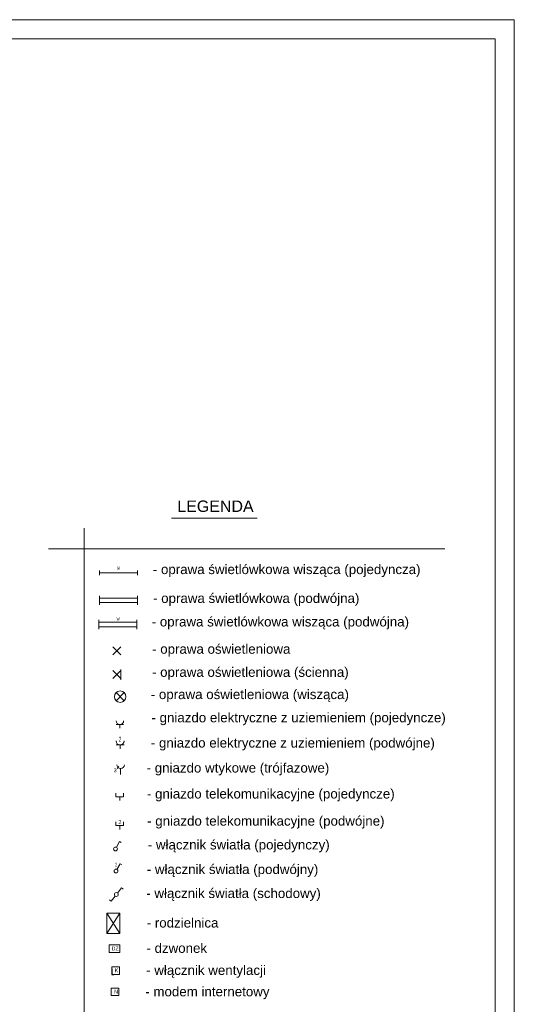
# Model space of a CAD drawing. Header units: millimetres. Extents: x 7052 to 69970, y -1719 to 15326.
# Tile 99 of 160: x 46285 to 47583, y 12745 to 15326. Entities that reach past the tile are written whole.
import ezdxf

# ---------------------------------------------------------------- set-up
doc = ezdxf.new("R2010")
doc.units = ezdxf.units.MM
for name, color, linetype, lineweight in [('m_elektryka', 10, 'Continuous', 5), ('m_tabela', 7, 'Continuous', 20), ('m_tekst', 7, 'Continuous', 13), ('m_telekomunikacja', 1, 'Continuous', 5), ('m_went+klima', 1, 'Continuous', 5), ('m_ściany', 7, 'Continuous', 30)]:
    doc.layers.add(name, color=color, linetype=linetype, lineweight=lineweight)
doc.styles.add('ARIAL', font='arial.ttf')
doc.styles.add('DIM', font='dim', dxfattribs={"width": 0.75})
doc.styles.add('PIOTR', font='arial.ttf', dxfattribs={"height": 10})
doc.styles.get("Standard").update_dxf_attribs({"font": 'arial.ttf'})

# ---------------------------------------------------------------- blocks, each defined once
blk = doc.blocks.new('oprawa ścienna')
at = {"layer": 'm_elektryka', "color": 0}
for p, q in [((10.6, 10.6), (-10.6, -10.6)), ((-10.6, 10.6), (10.6, -10.6))]:
    blk.add_line(p, q, dxfattribs=at)
at = {"layer": 'm_elektryka', "color": 0, "ltscale": 0.4}
blk.add_line((10.6, 13.6), (10.6, -13.6), dxfattribs=at)
blk = doc.blocks.new('oświetlenie')
at = {"layer": 'm_elektryka', "color": 0}
for p, q in [((10.6, 10.6), (-10.6, -10.6)), ((-10.6, 10.6), (10.6, -10.6))]:
    blk.add_line(p, q, dxfattribs=at)
blk = doc.blocks.new('świetlówka 2')
at = {"layer": 'm_elektryka', "color": 0, "ltscale": 0.4}
for p, q in [((-100, -6), (-100, 0)), ((0, -6), (0, 0)), ((-100, -6), (0, -6)), ((-100, -12), (-100, -6)), ((-100, -18), (-100, -12)), ((-100, -18), (0, -18)), ((-100, -24), (-100, -18)), ((0, -12), (0, -6)), ((0, -18), (0, -12)), ((0, -24), (0, -18))]:
    blk.add_line(p, q, dxfattribs=at)
blk = doc.blocks.new('gniazdo z u')
at = {"layer": 'm_elektryka', "color": 0}
for p, q in [((-20, -10), (0, -10)), ((-10, -20), (-10, -10))]:
    blk.add_line(p, q, dxfattribs=at)
blk.add_arc((-10, 0), 10, 180, 0, dxfattribs=at)
blk = doc.blocks.new('właczn ik pojedynczy')
at = {"layer": 'm_elektryka', "color": 0}
for p in [(-12.4, 12.7), (0, 0)]:
    blk.add_line(p, (-14.8, 8.3), dxfattribs=at)
blk.add_circle((4.4, -2.4), 5, dxfattribs=at)
blk = doc.blocks.new('g telekomunikacyjne')
at = {"layer": 'm_elektryka', "color": 0, "ltscale": 0.4}
for p, q in [((-10, 10), (-10, 0)), ((10, 0), (-10, 0)), ((10, 10), (10, 0))]:
    blk.add_line(p, q, dxfattribs=at)
at = {"layer": 'm_elektryka', "color": 0}
blk.add_line((0, -10), (0, 0), dxfattribs=at)
blk = doc.blocks.new('wlacznik schodowy')
at = {"layer": 'm_elektryka', "color": 0}
for p, q in [((0, 0), (10.6, 13.3)), ((10.6, 13.3), (14.5, 10.1)), ((-20.8, -17.9), (-16.9, -21.1)), ((-6.3, -7.8), (-16.9, -21.1))]:
    blk.add_line(p, q, dxfattribs=at)
blk.add_circle((-3.1, -3.9), 5, dxfattribs=at)
blk = doc.blocks.new('g trojfazowe')
at = {"layer": 'm_elektryka', "color": 0, "ltscale": 0.4}
blk.add_line((-4.6, 5.2), (-9, 0.1), dxfattribs=at)
at = {"layer": 'm_elektryka', "color": 0}
blk.add_line((0, -15.9), (0, 0), dxfattribs=at)
blk.add_arc((0, 10), 10, 180, 0, dxfattribs=at)
at = {"layer": 'm_elektryka', "color": 0, "style": 'ARIAL'}
blk.add_text('3 ', height=10, dxfattribs=at).set_placement((-18.2, -9.5))
blk = doc.blocks.new('świetlówka 1')
at = {"layer": 'm_elektryka', "color": 0, "ltscale": 0.4}
for p, q in [((0, 0), (0, 6)), ((0, 0), (100, 0)), ((0, -6), (0, 0)), ((100, 0), (100, 6)), ((100, -6), (100, 0))]:
    blk.add_line(p, q, dxfattribs=at)

msp = doc.modelspace()

# ---------------------------------------------------------------- linework, layer by layer
at = {"layer": 'm_elektryka', "ltscale": 3}
for p, q in [((46513.4, 12984), (46547.9, 12984)), ((46513.4, 12930.8), (46513.4, 12984)), ((46513.4, 12984), (46547.9, 12930.8)), ((46513.4, 12930.8), (46547.9, 12984)), ((46547.9, 12984), (46547.9, 12930.8)), ((46547.9, 12930.8), (46513.4, 12930.8))]:
    msp.add_line(p, q, dxfattribs=at)
at = {"layer": 'm_elektryka'}
for p, q in [((46547.7, 12900.8), (46519.7, 12900.8)), ((46519.7, 12900.8), (46519.7, 12880.8)), ((46519.7, 12880.8), (46547.7, 12880.8)), ((46547.7, 12880.8), (46547.7, 12900.8))]:
    msp.add_line(p, q, dxfattribs=at)
at = {"layer": 'm_elektryka', "ltscale": 2}
msp.add_circle((46548.4, 13551.5), 15, dxfattribs=at)
at = {"layer": 'm_tabela'}
for p, q in [((47583, 15326.3), (39173, 15326.3)), ((47583, 9386.3), (47583, 15326.3)), ((47533, 15276.3), (39223, 15276.3)), ((47533, 9436.3), (47533, 15276.3))]:
    msp.add_line(p, q, dxfattribs=at)
at = {"layer": 'm_tabela', "color": 8, "linetype": 'Continuous'}
for p, q in [((46683, 14019.3), (46908.1, 14019.3)), ((46453.9, 13993.5), (46453.9, 12553.3)), ((46360.2, 13939.2), (47400.4, 13939.2))]:
    msp.add_line(p, q, dxfattribs=at)
at = {"layer": 'm_telekomunikacja'}
for p, q in [((46545, 12787.8), (46525, 12787.8)), ((46525, 12787.8), (46525, 12767.8)), ((46545, 12767.8), (46545, 12787.8)), ((46525, 12767.8), (46545, 12767.8))]:
    msp.add_line(p, q, dxfattribs=at)
at = {"layer": 'm_went+klima'}
for p, q in [((46546.4, 12843.5), (46526.4, 12843.5)), ((46526.4, 12843.5), (46526.4, 12823.5)), ((46546.4, 12823.5), (46546.4, 12843.5)), ((46526.4, 12823.5), (46546.4, 12823.5))]:
    msp.add_line(p, q, dxfattribs=at)
at = {"layer": 'm_ściany'}
for p, q in [((46526.4, 12838.5), (46526.4, 12823.5)), ((46526.4, 12823.5), (46532.1, 12823.5))]:
    msp.add_line(p, q, dxfattribs=at)

# ---------------------------------------------------------------- block references
at = {"layer": 'm_elektryka'}
for name, p in [('świetlówka 1', (46493.8, 13876.1)), ('świetlówka 2', (46594.1, 13816.2)), ('świetlówka 2', (46592.6, 13752.6)), ('oświetlenie', (46539.6, 13671.7)), ('oprawa ścienna', (46539.6, 13609.6)), ('oświetlenie', (46548.4, 13551.5)), ('gniazdo z u', (46557.6, 13488.6)), ('g trojfazowe', (46549.6, 13363)), ('g telekomunikacyjne', (46547.3, 13289)), ('g telekomunikacyjne', (46547.4, 13213.4)), ('wlacznik schodowy', (46541.5, 13036.8))]:
    msp.add_blockref(name, p, dxfattribs=at)
at = {"layer": 'm_elektryka', "xscale": 1.04, "yscale": 1.04, "zscale": 1.04}
msp.add_blockref('gniazdo z u', (46558.6, 13435.5), dxfattribs=at)
at = {"layer": 'm_elektryka', "rotation": 270}
for p in [(46538.7, 13156.8), (46540, 13098.9)]:
    msp.add_blockref('właczn ik pojedynczy', p, dxfattribs=at)

# ---------------------------------------------------------------- texts
at = {"layer": 'm_elektryka', "attachment_point": 1, "style": 'DIM'}
for s, width, gutter_width, insert, char_height in [('W', 54.427, 75, (46539.7, 13893.4), 10), ('W', 54.427, 75, (46538.7, 13760.4), 10), ('2', 70.754, 97.5, (46544.6, 13446.6), 13), ('2', 54.427, 75, (46535, 13116.1), 10)]:
    msp.add_mtext_dynamic_manual_height_columns(s, width=width, gutter_width=gutter_width, heights=[0], dxfattribs=dict(at, insert=insert, char_height=char_height))
at = {"layer": 'm_elektryka', "insert": (46544, 13227.9), "char_height": 10, "attachment_point": 1}
msp.add_mtext_dynamic_manual_height_columns('2', width=54.427, gutter_width=75, heights=[0], dxfattribs=at)
at = {"layer": 'm_tabela', "color": 8, "linetype": 'Continuous', "insert": (46798.6, 14050.6), "char_height": 30, "width": 1008.605, "attachment_point": 5, "style": 'PIOTR'}
msp.add_mtext('LEGENDA', dxfattribs=at)
at = {"layer": 'm_tekst', "ltscale": 3, "char_height": 25, "attachment_point": 1, "style": 'PIOTR'}
for s, insert in [('- oprawa świetlówkowa wisząca (pojedyncza) ', (46634.2, 13897.9)), ('- oprawa świetlówkowa (podwójna)', (46634.8, 13822.2)), ('- oprawa świetlówkowa wisząca (podwójna)', (46631.2, 13760.6)), ('- oprawa oświetleniowa', (46632.3, 13689.1)), ('- oprawa oświetleniowa (ścienna)', (46632, 13628.5)), ('- oprawa oświetleniowa (wisząca)', (46628.8, 13570.2)), ('- gniazdo elektryczne z uziemieniem (pojedyncze)', (46630.6, 13509.3)), ('- gniazdo elektryczne z uziemieniem (podwójne)', (46629, 13443.1)), ('- gniazdo wtykowe (trójfazowe)', (46617.9, 13377.6)), ('- gniazdo telekomunikacyjne (pojedyncze)', (46618.7, 13309.6)), ('- gniazdo telekomunikacyjne (podwójne)', (46619.2, 13238.4)), ('- włącznik światła (pojedynczy)', (46621, 13176)), ('- włącznik światła (podwójny)', (46618.3, 13111.6)), ('- włącznik światła (schodowy)', (46617, 13048.7)), ('- rodzielnica', (46618.1, 12971.3)), ('- dzwonek', (46617.4, 12904.9)), ('- włącznik wentylacji', (46616.7, 12847.1)), ('- modem internetowy', (46614.4, 12791))]:
    msp.add_mtext_dynamic_manual_height_columns(s, width=907.34, gutter_width=350, heights=[0], dxfattribs=dict(at, insert=insert))
at = {"layer": 'm_tekst', "color": 1, "char_height": 10, "attachment_point": 1}
for s, insert in [('DZ', (46525.9, 12896.3)), ('K', (46533.9, 12839)), ('N', (46532.5, 12783.3))]:
    msp.add_mtext_dynamic_manual_height_columns(s, width=54.427, gutter_width=75, heights=[0], dxfattribs=dict(at, insert=insert))

doc.saveas('drawing.dxf')
